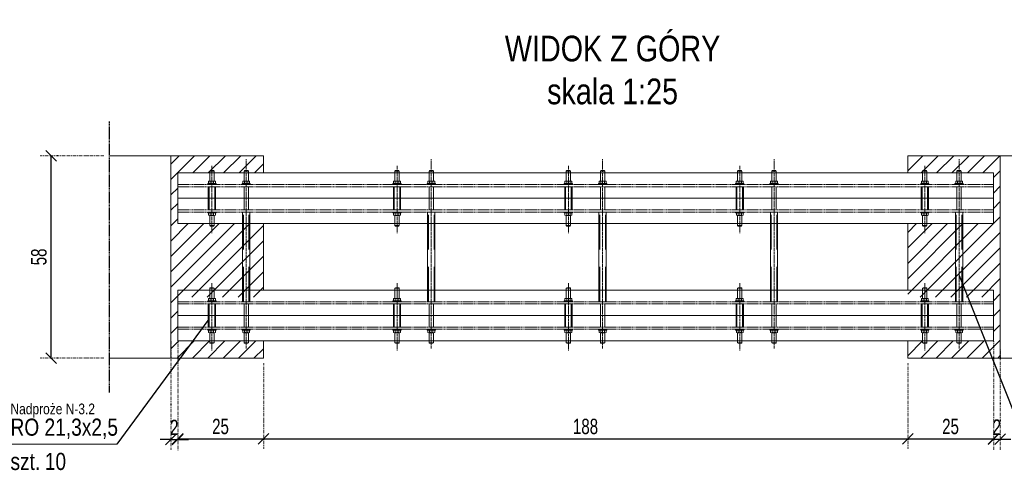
# Model space of a CAD drawing. Header units: millimetres. Extents: x 11149 to 111407, y -107619 to -23630.
# Tile 52 of 245: x 18672 to 18959, y -35754 to -35622. Entities that reach past the tile are written whole.
import ezdxf
from ezdxf.enums import TextEntityAlignment as Align

# ---------------------------------------------------------------- set-up
doc = ezdxf.new("R2010")
doc.units = ezdxf.units.MM
doc.header["$LTSCALE"] = 2
for name, pattern in [('CENTER2', [28.575, 19.05, -3.175, 3.175, -3.175]), ('DOT', [6.35, 0, -6.35]), ('HIDDEN', [9.525, 6.35, -3.175])]:
    doc.linetypes.add(name, pattern=pattern)
doc.layers.get('0').update_dxf_attribs({"plot": 0})
doc.layers.get('Defpoints').update_dxf_attribs({"color": 1})
for name, color, linetype, lineweight in [('e-cad_252', 252, 'HIDDEN', 9), ('e-cad_cienkie', 1, 'Continuous', 9), ('e-cad_opisy', 7, 'Continuous', 9), ('e-cad_osie', 22, 'CENTER2', 9), ('e-cad_stal_kontur', 222, 'Continuous', 20), ('e-cad_stal_ukryte', 222, 'HIDDEN', 9), ('e-cad_wymiary', 4, 'Continuous', 9)]:
    doc.layers.add(name, color=color, linetype=linetype, lineweight=lineweight)
doc.layers.add('e-cad_rzutnie', color=61, linetype='Continuous', lineweight=9, plot=False)
doc.layers.add('e-cad_ukryte', color=30, linetype='HIDDEN')
doc.styles.add('e-cad_1', font='arial.ttf', dxfattribs={"width": 0.7})
doc.styles.add('e-cad_2', font='arial.ttf', dxfattribs={"width": 0.8})
doc.dimstyles.new('e-cad_1_25_[cm]', dxfattribs={"dimscale": 2.5, "dimtxt": 1.8, "dimasz": 1.25, "dimexe": 1.25, "dimexo": 0.625, "dimgap": 0.5, "dimtad": 1, "dimdec": 0, "dimrnd": 1, "dimzin": 1, "dimtxsty": 'e-cad_1', "dimblk": 'OBLIQUE', "dimcen": 2.5, "dimclrd": 256, "dimclre": 252, "dimclrt": 7, "dimadec": 0, "dimazin": 0, "dimtfac": 1, "dimtix": 1, "dimtmove": 2, "dimatfit": 3, "dimldrblk": 'NONE', "dimfxl": 60, "dimfxlon": 1, "dimarcsym": 0})

# ---------------------------------------------------------------- blocks, each defined once
blk = doc.blocks.new('e-cad_StalOpis_2')
at = {"layer": 'e-cad_cienkie', "ltscale": 0.4}
blk.add_lwpolyline([(-14.87, 1.8), (-10.78, 1.8, -0.991311), (-10.78, -1.8), (-14.87, -1.8, -0.991311)], format="xyb", close=True, dxfattribs=at)
at = {"layer": 'e-cad_cienkie'}
blk.add_lwpolyline([(0, 0), (-9, 0)], dxfattribs=at)
at = {"layer": 'e-cad_opisy', "ltscale": 0.04, "style": 'e-cad_1', "width": 0.8}
for tag, p in [('PROFIL', (-8, 1)), ('s_2', (-8, -3)), ('ILOSC', (-4, -3))]:
    blk.add_attdef(tag, p, '', height=2, dxfattribs=at)
at = {"layer": 'e-cad_opisy', "ltscale": 0.04, "style": 'e-cad_1', "width": 0.95, "flags": 1}
blk.add_attdef('s_1', text='', height=2, dxfattribs=at).set_placement((30.3, 1), align=Align.CENTER)
at = {"layer": 'e-cad_opisy', "color": 9, "ltscale": 0.04, "style": 'e-cad_1', "width": 0.8}
blk.add_attdef('NR', text='', height=2.5, dxfattribs=at).set_placement((-12.83, 0), align=Align.MIDDLE_CENTER)
at = {"layer": 'e-cad_opisy', "ltscale": 0.04, "style": 'e-cad_1', "width": 0.8, "flags": 1}
for tag, p in [('MASA', (0, -15)), ('OBWOD', (0, -20)), ('GATUNEK_STALI', (0, -25))]:
    blk.add_attdef(tag, p, '', height=3, dxfattribs=at)
at = {"layer": 'e-cad_rzutnie', "ltscale": 0.04, "style": 'e-cad_1', "width": 0.8}
blk.add_attdef('POZYCJA', (-8, 3.5), '', height=1.25, dxfattribs=at)
at = {"layer": 'e-cad_rzutnie', "ltscale": 0.04, "style": 'e-cad_1', "width": 0.8, "flags": 1}
blk.add_attdef('DLUGOSC', text='', height=1.25, dxfattribs=at).set_placement((-12.83, -2.05), align=Align.TOP_CENTER)
blk = doc.blocks.new('_OBLIQUE')
at = {"color": 0, "linetype": 'ByBlock', "lineweight": -2}
blk.add_line((-0.5, -0.5), (0.5, 0.5), dxfattribs=at)
blk = doc.blocks.new('*D1592')
at = {"layer": 'Defpoints', "color": 0, "ltscale": 0.5}
for p in [(18716.31, -35714.42), (18718.31, -35714.2), (18718.31, -35744.64)]:
    blk.add_point(p, dxfattribs=at)
at = {"layer": 'e-cad_wymiary', "color": 252, "linetype": 'DOT', "lineweight": -2, "ltscale": 0.02}
for p, q in [((18716.31, -35715.98), (18716.31, -35747.76)), ((18718.31, -35715.76), (18718.31, -35747.76))]:
    blk.add_line(p, q, dxfattribs=at)
at = {"layer": 'e-cad_wymiary', "lineweight": -2, "ltscale": 0.02}
for p, q in [((18716.31, -35744.64), (18713.18, -35744.64)), ((18716.31, -35744.64), (18718.31, -35744.64)), ((18718.31, -35744.64), (18721.43, -35744.64))]:
    blk.add_line(p, q, dxfattribs=at)
at = {"layer": 'e-cad_wymiary', "lineweight": -2, "ltscale": 0.5, "xscale": 3.125, "yscale": 3.125, "zscale": 3.125}
blk.add_blockref('_OBLIQUE', (18716.31, -35744.64), dxfattribs=at)
at = {"layer": 'e-cad_wymiary', "lineweight": -2, "ltscale": 0.5, "xscale": 3.125, "yscale": 3.125, "zscale": 3.125, "rotation": 180}
blk.add_blockref('_OBLIQUE', (18718.31, -35744.64), dxfattribs=at)
at = {"layer": 'e-cad_wymiary', "color": 7, "ltscale": 0.5, "insert": (18717.31, -35741.13), "char_height": 4.5, "attachment_point": 5, "style": 'e-cad_1'}
blk.add_mtext('2', dxfattribs=at)
blk = doc.blocks.new('_None')
blk = doc.blocks.new('*D1593')
at = {"layer": 'Defpoints', "color": 0, "ltscale": 0.5}
for p in [(18718.31, -35714.2), (18743.31, -35720.89), (18743.31, -35744.42)]:
    blk.add_point(p, dxfattribs=at)
at = {"layer": 'e-cad_wymiary', "color": 252, "linetype": 'DOT', "lineweight": -2, "ltscale": 0.02}
for p, q in [((18718.31, -35715.76), (18718.31, -35747.54)), ((18743.31, -35722.45), (18743.31, -35747.54))]:
    blk.add_line(p, q, dxfattribs=at)
at = {"layer": 'e-cad_wymiary', "lineweight": -2, "ltscale": 0.02}
blk.add_line((18718.31, -35744.42), (18743.31, -35744.42), dxfattribs=at)
at = {"layer": 'e-cad_wymiary', "lineweight": -2, "ltscale": 0.5, "xscale": 3.125, "yscale": 3.125, "zscale": 3.125, "rotation": 180}
blk.add_blockref('_OBLIQUE', (18718.31, -35744.42), dxfattribs=at)
at = {"layer": 'e-cad_wymiary', "lineweight": -2, "ltscale": 0.5, "xscale": 3.125, "yscale": 3.125, "zscale": 3.125}
blk.add_blockref('_OBLIQUE', (18743.31, -35744.42), dxfattribs=at)
at = {"layer": 'e-cad_wymiary', "color": 7, "ltscale": 0.5, "insert": (18730.81, -35740.87), "char_height": 4.5, "attachment_point": 5, "style": 'e-cad_1'}
blk.add_mtext('25', dxfattribs=at)
blk = doc.blocks.new('*D1594')
at = {"layer": 'Defpoints', "color": 0, "ltscale": 0.5}
for p in [(18743.31, -35720.89), (18931.31, -35720.89), (18931.31, -35744.42)]:
    blk.add_point(p, dxfattribs=at)
at = {"layer": 'e-cad_wymiary', "color": 252, "linetype": 'DOT', "lineweight": -2, "ltscale": 0.02}
for p, q in [((18743.31, -35722.45), (18743.31, -35747.54)), ((18931.31, -35722.45), (18931.31, -35747.54))]:
    blk.add_line(p, q, dxfattribs=at)
at = {"layer": 'e-cad_wymiary', "lineweight": -2, "ltscale": 0.02}
blk.add_line((18743.31, -35744.42), (18931.31, -35744.42), dxfattribs=at)
at = {"layer": 'e-cad_wymiary', "lineweight": -2, "ltscale": 0.5, "xscale": 3.125, "yscale": 3.125, "zscale": 3.125, "rotation": 180}
blk.add_blockref('_OBLIQUE', (18743.31, -35744.42), dxfattribs=at)
at = {"layer": 'e-cad_wymiary', "lineweight": -2, "ltscale": 0.5, "xscale": 3.125, "yscale": 3.125, "zscale": 3.125}
blk.add_blockref('_OBLIQUE', (18931.31, -35744.42), dxfattribs=at)
at = {"layer": 'e-cad_wymiary', "color": 7, "ltscale": 0.5, "insert": (18837.31, -35740.87), "char_height": 4.5, "attachment_point": 5, "style": 'e-cad_1'}
blk.add_mtext('188', dxfattribs=at)
blk = doc.blocks.new('*D1595')
at = {"layer": 'Defpoints', "color": 0, "ltscale": 0.5}
for p in [(18956.31, -35714.49), (18931.31, -35720.89), (18956.31, -35744.42)]:
    blk.add_point(p, dxfattribs=at)
at = {"layer": 'e-cad_wymiary', "color": 252, "linetype": 'DOT', "lineweight": -2, "ltscale": 0.02}
for p, q in [((18956.31, -35716.05), (18956.31, -35747.54)), ((18931.31, -35722.45), (18931.31, -35747.54))]:
    blk.add_line(p, q, dxfattribs=at)
at = {"layer": 'e-cad_wymiary', "lineweight": -2, "ltscale": 0.02}
blk.add_line((18931.31, -35744.42), (18956.31, -35744.42), dxfattribs=at)
at = {"layer": 'e-cad_wymiary', "lineweight": -2, "ltscale": 0.5, "xscale": 3.125, "yscale": 3.125, "zscale": 3.125, "rotation": 180}
blk.add_blockref('_OBLIQUE', (18931.31, -35744.42), dxfattribs=at)
at = {"layer": 'e-cad_wymiary', "lineweight": -2, "ltscale": 0.5, "xscale": 3.125, "yscale": 3.125, "zscale": 3.125}
blk.add_blockref('_OBLIQUE', (18956.31, -35744.42), dxfattribs=at)
at = {"layer": 'e-cad_wymiary', "color": 7, "ltscale": 0.5, "insert": (18943.81, -35740.87), "char_height": 4.5, "attachment_point": 5, "style": 'e-cad_1'}
blk.add_mtext('25', dxfattribs=at)
blk = doc.blocks.new('*D1596')
at = {"layer": 'Defpoints', "color": 0, "ltscale": 0.5}
for p in [(18956.31, -35714.49), (18958.31, -35716.96), (18958.31, -35744.55)]:
    blk.add_point(p, dxfattribs=at)
at = {"layer": 'e-cad_wymiary', "color": 252, "linetype": 'DOT', "lineweight": -2, "ltscale": 0.02}
for p, q in [((18956.31, -35716.05), (18956.31, -35747.68)), ((18958.31, -35718.52), (18958.31, -35747.68))]:
    blk.add_line(p, q, dxfattribs=at)
at = {"layer": 'e-cad_wymiary', "lineweight": -2, "ltscale": 0.02}
for p, q in [((18956.31, -35744.55), (18953.18, -35744.55)), ((18956.31, -35744.55), (18958.31, -35744.55)), ((18958.31, -35744.55), (18961.43, -35744.55))]:
    blk.add_line(p, q, dxfattribs=at)
at = {"layer": 'e-cad_wymiary', "lineweight": -2, "ltscale": 0.5, "xscale": 3.125, "yscale": 3.125, "zscale": 3.125}
blk.add_blockref('_OBLIQUE', (18956.31, -35744.55), dxfattribs=at)
at = {"layer": 'e-cad_wymiary', "lineweight": -2, "ltscale": 0.5, "xscale": 3.125, "yscale": 3.125, "zscale": 3.125, "rotation": 180}
blk.add_blockref('_OBLIQUE', (18958.31, -35744.55), dxfattribs=at)
at = {"layer": 'e-cad_wymiary', "color": 7, "ltscale": 0.5, "insert": (18957.31, -35741.04), "char_height": 4.5, "attachment_point": 5, "style": 'e-cad_1'}
blk.add_mtext('2', dxfattribs=at)
blk = doc.blocks.new('*D1597')
at = {"layer": 'Defpoints', "color": 0, "ltscale": 0.5}
for p in [(18681.38, -35661.89), (18698.31, -35661.89), (18698.31, -35720.89)]:
    blk.add_point(p, dxfattribs=at)
at = {"layer": 'e-cad_wymiary', "color": 252, "linetype": 'DOT', "lineweight": -2, "ltscale": 0.02}
for p, q in [((18696.75, -35661.89), (18678.25, -35661.89)), ((18696.75, -35720.89), (18678.25, -35720.89))]:
    blk.add_line(p, q, dxfattribs=at)
at = {"layer": 'e-cad_wymiary', "lineweight": -2, "ltscale": 0.02}
blk.add_line((18681.38, -35720.89), (18681.38, -35661.89), dxfattribs=at)
at = {"layer": 'e-cad_wymiary', "lineweight": -2, "ltscale": 0.5, "xscale": 3.125, "yscale": 3.125, "zscale": 3.125}
for p, rotation in [((18681.38, -35661.89), 90), ((18681.38, -35720.89), 270)]:
    blk.add_blockref('_OBLIQUE', p, dxfattribs=dict(at, rotation=rotation))
at = {"layer": 'e-cad_wymiary', "color": 7, "ltscale": 0.5, "insert": (18677.83, -35691.39), "char_height": 4.5, "attachment_point": 5, "rotation": 90, "style": 'e-cad_1'}
blk.add_mtext('58', dxfattribs=at)

msp = doc.modelspace()

# ---------------------------------------------------------------- hatches: boundary and pattern name
at = {"layer": 'e-cad_252', "ltscale": 10}
h = msp.add_hatch(dxfattribs=at)
h.set_pattern_fill('ANSI31', color=256)
h.set_pattern_definition([(45, (-10169.9323, -49912.7597), (-2.24506403, 2.24506403), [])])
h.paths.add_polyline_path([(18716.31, -35720.89), (18716.31, -35661.89), (18743.31, -35661.89), (18743.31, -35666.89), (18718.31, -35666.89), (18718.31, -35674.29), (18718.31, -35681.69), (18743.31, -35681.69), (18743.31, -35703.09), (18718.31, -35703.09), (18718.31, -35710.49), (18718.31, -35715.89), (18743.31, -35715.89), (18743.31, -35720.89)])
h = msp.add_hatch(dxfattribs=at)
h.set_pattern_fill('ANSI31', color=256)
h.set_pattern_definition([(45, (-10181.9323, -49912.7597), (-2.24506403, 2.24506403), [])])
h.paths.add_polyline_path([(18931.31, -35720.89), (18931.31, -35715.89), (18956.31, -35715.89), (18956.31, -35710.49), (18956.31, -35703.09), (18931.31, -35703.09), (18931.31, -35681.69), (18956.31, -35681.69), (18956.31, -35674.29), (18956.31, -35666.89), (18931.31, -35666.89), (18931.31, -35661.89), (18958.31, -35661.89), (18958.31, -35720.89)])

# ---------------------------------------------------------------- linework, layer by layer
at = {"layer": 'e-cad_cienkie'}
msp.add_line((18689.53, -35746.04), (18700.53, -35746.04), dxfattribs=at)
at = {"layer": 'e-cad_cienkie', "color": 0, "ltscale": 0.8}
for points in [[(18729.51, -35670.28), (18727.11, -35670.28), (18727.11, -35670.03), (18729.51, -35670.03), (18729.51, -35670.28)], [(18727.31, -35670.03), (18727.31, -35669.35)], [(18729.3, -35670.03), (18727.31, -35670.03)], [(18729.05, -35669.28), (18727.56, -35669.28)], [(18727.81, -35670.03), (18727.81, -35669.28)], [(18728.8, -35670.03), (18728.8, -35669.28)], [(18729.3, -35670.03), (18729.3, -35669.35)], [(18739.51, -35670.28), (18737.11, -35670.28), (18737.11, -35670.03), (18739.51, -35670.03), (18739.51, -35670.28)], [(18737.32, -35670.03), (18737.32, -35669.35)], [(18739.3, -35670.03), (18737.32, -35670.03)], [(18739.05, -35669.28), (18737.56, -35669.28)], [(18737.81, -35670.03), (18737.81, -35669.28)], [(18738.8, -35670.03), (18738.8, -35669.28)], [(18739.3, -35670.03), (18739.3, -35669.35)], [(18783.51, -35670.28), (18781.11, -35670.28), (18781.11, -35670.03), (18783.51, -35670.03), (18783.51, -35670.28)], [(18781.31, -35670.03), (18781.31, -35669.35)], [(18783.3, -35670.03), (18781.31, -35670.03)], [(18783.05, -35669.28), (18781.56, -35669.28)], [(18781.81, -35670.03), (18781.81, -35669.28)], [(18782.8, -35670.03), (18782.8, -35669.28)], [(18783.3, -35670.03), (18783.3, -35669.35)], [(18793.51, -35670.28), (18791.11, -35670.28), (18791.11, -35670.03), (18793.51, -35670.03), (18793.51, -35670.28)], [(18791.32, -35670.03), (18791.32, -35669.35)], [(18793.3, -35670.03), (18791.32, -35670.03)], [(18793.05, -35669.28), (18791.56, -35669.28)], [(18791.81, -35670.03), (18791.81, -35669.28)], [(18792.8, -35670.03), (18792.8, -35669.28)], [(18793.3, -35670.03), (18793.3, -35669.35)], [(18833.51, -35670.28), (18831.11, -35670.28), (18831.11, -35670.03), (18833.51, -35670.03), (18833.51, -35670.28)], [(18831.31, -35670.03), (18831.31, -35669.35)], [(18833.3, -35670.03), (18831.31, -35670.03)], [(18833.05, -35669.28), (18831.56, -35669.28)], [(18831.81, -35670.03), (18831.81, -35669.28)], [(18832.8, -35670.03), (18832.8, -35669.28)], [(18833.3, -35670.03), (18833.3, -35669.35)], [(18843.51, -35670.28), (18841.11, -35670.28), (18841.11, -35670.03), (18843.51, -35670.03), (18843.51, -35670.28)], [(18841.32, -35670.03), (18841.32, -35669.35)], [(18843.3, -35670.03), (18841.32, -35670.03)], [(18843.05, -35669.28), (18841.56, -35669.28)], [(18841.81, -35670.03), (18841.81, -35669.28)], [(18842.8, -35670.03), (18842.8, -35669.28)], [(18843.3, -35670.03), (18843.3, -35669.35)], [(18883.51, -35670.28), (18881.11, -35670.28), (18881.11, -35670.03), (18883.51, -35670.03), (18883.51, -35670.28)], [(18881.31, -35670.03), (18881.31, -35669.35)], [(18883.3, -35670.03), (18881.31, -35670.03)], [(18883.05, -35669.28), (18881.56, -35669.28)], [(18881.81, -35670.03), (18881.81, -35669.28)], [(18882.8, -35670.03), (18882.8, -35669.28)], [(18883.3, -35670.03), (18883.3, -35669.35)], [(18893.51, -35670.28), (18891.11, -35670.28), (18891.11, -35670.03), (18893.51, -35670.03), (18893.51, -35670.28)], [(18891.32, -35670.03), (18891.32, -35669.35)], [(18893.3, -35670.03), (18891.32, -35670.03)], [(18893.05, -35669.28), (18891.56, -35669.28)], [(18891.81, -35670.03), (18891.81, -35669.28)], [(18892.8, -35670.03), (18892.8, -35669.28)], [(18893.3, -35670.03), (18893.3, -35669.35)], [(18937.51, -35670.28), (18935.11, -35670.28), (18935.11, -35670.03), (18937.51, -35670.03), (18937.51, -35670.28)], [(18935.31, -35670.03), (18935.31, -35669.35)], [(18937.3, -35670.03), (18935.31, -35670.03)], [(18937.05, -35669.28), (18935.56, -35669.28)], [(18935.81, -35670.03), (18935.81, -35669.28)], [(18936.8, -35670.03), (18936.8, -35669.28)], [(18937.3, -35670.03), (18937.3, -35669.35)], [(18947.51, -35670.28), (18945.11, -35670.28), (18945.11, -35670.03), (18947.51, -35670.03), (18947.51, -35670.28)], [(18945.32, -35670.03), (18945.32, -35669.35)], [(18947.3, -35670.03), (18945.32, -35670.03)], [(18947.05, -35669.28), (18945.56, -35669.28)], [(18945.81, -35670.03), (18945.81, -35669.28)], [(18946.8, -35670.03), (18946.8, -35669.28)], [(18947.3, -35670.03), (18947.3, -35669.35)], [(18729.51, -35678.31), (18727.11, -35678.31), (18727.11, -35678.56), (18729.51, -35678.56), (18729.51, -35678.31)], [(18727.32, -35678.56), (18727.32, -35679.23)], [(18729.3, -35678.56), (18727.32, -35678.56)], [(18729.05, -35679.31), (18727.56, -35679.31)], [(18727.81, -35678.56), (18727.81, -35679.31)], [(18728.8, -35678.56), (18728.8, -35679.31)], [(18729.3, -35678.56), (18729.3, -35679.23)], [(18783.51, -35678.31), (18781.11, -35678.31), (18781.11, -35678.56), (18783.51, -35678.56), (18783.51, -35678.31)], [(18781.32, -35678.56), (18781.32, -35679.23)], [(18783.3, -35678.56), (18781.32, -35678.56)], [(18783.05, -35679.31), (18781.56, -35679.31)], [(18781.81, -35678.56), (18781.81, -35679.31)], [(18782.8, -35678.56), (18782.8, -35679.31)], [(18783.3, -35678.56), (18783.3, -35679.23)], [(18833.51, -35678.31), (18831.11, -35678.31), (18831.11, -35678.56), (18833.51, -35678.56), (18833.51, -35678.31)], [(18831.32, -35678.56), (18831.32, -35679.23)], [(18833.3, -35678.56), (18831.32, -35678.56)], [(18833.05, -35679.31), (18831.56, -35679.31)], [(18831.81, -35678.56), (18831.81, -35679.31)], [(18832.8, -35678.56), (18832.8, -35679.31)], [(18833.3, -35678.56), (18833.3, -35679.23)], [(18883.51, -35678.31), (18881.11, -35678.31), (18881.11, -35678.56), (18883.51, -35678.56), (18883.51, -35678.31)], [(18881.32, -35678.56), (18881.32, -35679.23)], [(18883.3, -35678.56), (18881.32, -35678.56)], [(18883.05, -35679.31), (18881.56, -35679.31)], [(18881.81, -35678.56), (18881.81, -35679.31)], [(18882.8, -35678.56), (18882.8, -35679.31)], [(18883.3, -35678.56), (18883.3, -35679.23)], [(18937.51, -35678.31), (18935.11, -35678.31), (18935.11, -35678.56), (18937.51, -35678.56), (18937.51, -35678.31)], [(18935.32, -35678.56), (18935.32, -35679.23)], [(18937.3, -35678.56), (18935.32, -35678.56)], [(18937.05, -35679.31), (18935.56, -35679.31)], [(18935.81, -35678.56), (18935.81, -35679.31)], [(18936.8, -35678.56), (18936.8, -35679.31)], [(18937.3, -35678.56), (18937.3, -35679.23)], [(18727.31, -35704.23), (18727.31, -35703.55)], [(18729.05, -35703.48), (18727.56, -35703.48)], [(18727.81, -35704.23), (18727.81, -35703.48)], [(18728.8, -35704.23), (18728.8, -35703.48)], [(18729.3, -35704.23), (18729.3, -35703.55)], [(18781.31, -35704.23), (18781.31, -35703.55)], [(18783.05, -35703.48), (18781.56, -35703.48)], [(18781.81, -35704.23), (18781.81, -35703.48)], [(18782.8, -35704.23), (18782.8, -35703.48)], [(18783.3, -35704.23), (18783.3, -35703.55)], [(18831.31, -35704.23), (18831.31, -35703.55)], [(18833.05, -35703.48), (18831.56, -35703.48)], [(18831.81, -35704.23), (18831.81, -35703.48)], [(18832.8, -35704.23), (18832.8, -35703.48)], [(18833.3, -35704.23), (18833.3, -35703.55)], [(18881.31, -35704.23), (18881.31, -35703.55)], [(18883.05, -35703.48), (18881.56, -35703.48)], [(18881.81, -35704.23), (18881.81, -35703.48)], [(18882.8, -35704.23), (18882.8, -35703.48)], [(18883.3, -35704.23), (18883.3, -35703.55)], [(18935.31, -35704.23), (18935.31, -35703.55)], [(18937.05, -35703.48), (18935.56, -35703.48)], [(18935.81, -35704.23), (18935.81, -35703.48)], [(18936.8, -35704.23), (18936.8, -35703.48)], [(18937.3, -35704.23), (18937.3, -35703.55)], [(18729.51, -35704.48), (18727.11, -35704.48), (18727.11, -35704.23), (18729.51, -35704.23), (18729.51, -35704.48)], [(18729.3, -35704.23), (18727.31, -35704.23)], [(18783.51, -35704.48), (18781.11, -35704.48), (18781.11, -35704.23), (18783.51, -35704.23), (18783.51, -35704.48)], [(18783.3, -35704.23), (18781.31, -35704.23)], [(18833.51, -35704.48), (18831.11, -35704.48), (18831.11, -35704.23), (18833.51, -35704.23), (18833.51, -35704.48)], [(18833.3, -35704.23), (18831.31, -35704.23)], [(18883.51, -35704.48), (18881.11, -35704.48), (18881.11, -35704.23), (18883.51, -35704.23), (18883.51, -35704.48)], [(18883.3, -35704.23), (18881.31, -35704.23)], [(18937.51, -35704.48), (18935.11, -35704.48), (18935.11, -35704.23), (18937.51, -35704.23), (18937.51, -35704.48)], [(18937.3, -35704.23), (18935.31, -35704.23)], [(18729.51, -35712.51), (18727.11, -35712.51), (18727.11, -35712.76), (18729.51, -35712.76), (18729.51, -35712.51)], [(18727.32, -35712.76), (18727.32, -35713.43)], [(18729.3, -35712.76), (18727.32, -35712.76)], [(18729.05, -35713.51), (18727.56, -35713.51)], [(18727.81, -35712.76), (18727.81, -35713.51)], [(18728.8, -35712.76), (18728.8, -35713.51)], [(18729.3, -35712.76), (18729.3, -35713.43)], [(18739.51, -35712.51), (18737.11, -35712.51), (18737.11, -35712.76), (18739.51, -35712.76), (18739.51, -35712.51)], [(18737.32, -35712.76), (18737.32, -35713.43)], [(18739.3, -35712.76), (18737.32, -35712.76)], [(18739.05, -35713.51), (18737.56, -35713.51)], [(18737.81, -35712.76), (18737.81, -35713.51)], [(18738.8, -35712.76), (18738.8, -35713.51)], [(18739.3, -35712.76), (18739.3, -35713.43)], [(18783.51, -35712.51), (18781.11, -35712.51), (18781.11, -35712.76), (18783.51, -35712.76), (18783.51, -35712.51)], [(18781.32, -35712.76), (18781.32, -35713.43)], [(18783.3, -35712.76), (18781.32, -35712.76)], [(18783.05, -35713.51), (18781.56, -35713.51)], [(18781.81, -35712.76), (18781.81, -35713.51)], [(18782.8, -35712.76), (18782.8, -35713.51)], [(18783.3, -35712.76), (18783.3, -35713.43)], [(18793.51, -35712.51), (18791.11, -35712.51), (18791.11, -35712.76), (18793.51, -35712.76), (18793.51, -35712.51)], [(18791.32, -35712.76), (18791.32, -35713.43)], [(18793.3, -35712.76), (18791.32, -35712.76)], [(18793.05, -35713.51), (18791.56, -35713.51)], [(18791.81, -35712.76), (18791.81, -35713.51)], [(18792.8, -35712.76), (18792.8, -35713.51)], [(18793.3, -35712.76), (18793.3, -35713.43)], [(18833.51, -35712.51), (18831.11, -35712.51), (18831.11, -35712.76), (18833.51, -35712.76), (18833.51, -35712.51)], [(18831.32, -35712.76), (18831.32, -35713.43)], [(18833.3, -35712.76), (18831.32, -35712.76)], [(18833.05, -35713.51), (18831.56, -35713.51)], [(18831.81, -35712.76), (18831.81, -35713.51)], [(18832.8, -35712.76), (18832.8, -35713.51)], [(18833.3, -35712.76), (18833.3, -35713.43)], [(18843.51, -35712.51), (18841.11, -35712.51), (18841.11, -35712.76), (18843.51, -35712.76), (18843.51, -35712.51)], [(18841.32, -35712.76), (18841.32, -35713.43)], [(18843.3, -35712.76), (18841.32, -35712.76)], [(18843.05, -35713.51), (18841.56, -35713.51)], [(18841.81, -35712.76), (18841.81, -35713.51)], [(18842.8, -35712.76), (18842.8, -35713.51)], [(18843.3, -35712.76), (18843.3, -35713.43)], [(18883.51, -35712.51), (18881.11, -35712.51), (18881.11, -35712.76), (18883.51, -35712.76), (18883.51, -35712.51)], [(18881.32, -35712.76), (18881.32, -35713.43)], [(18883.3, -35712.76), (18881.32, -35712.76)], [(18883.05, -35713.51), (18881.56, -35713.51)], [(18881.81, -35712.76), (18881.81, -35713.51)], [(18882.8, -35712.76), (18882.8, -35713.51)], [(18883.3, -35712.76), (18883.3, -35713.43)], [(18893.51, -35712.51), (18891.11, -35712.51), (18891.11, -35712.76), (18893.51, -35712.76), (18893.51, -35712.51)], [(18891.32, -35712.76), (18891.32, -35713.43)], [(18893.3, -35712.76), (18891.32, -35712.76)], [(18893.05, -35713.51), (18891.56, -35713.51)], [(18891.81, -35712.76), (18891.81, -35713.51)], [(18892.8, -35712.76), (18892.8, -35713.51)], [(18893.3, -35712.76), (18893.3, -35713.43)], [(18937.51, -35712.51), (18935.11, -35712.51), (18935.11, -35712.76), (18937.51, -35712.76), (18937.51, -35712.51)], [(18935.32, -35712.76), (18935.32, -35713.43)], [(18937.3, -35712.76), (18935.32, -35712.76)], [(18937.05, -35713.51), (18935.56, -35713.51)], [(18935.81, -35712.76), (18935.81, -35713.51)], [(18936.8, -35712.76), (18936.8, -35713.51)], [(18937.3, -35712.76), (18937.3, -35713.43)], [(18947.51, -35712.51), (18945.11, -35712.51), (18945.11, -35712.76), (18947.51, -35712.76), (18947.51, -35712.51)], [(18945.32, -35712.76), (18945.32, -35713.43)], [(18947.3, -35712.76), (18945.32, -35712.76)], [(18947.05, -35713.51), (18945.56, -35713.51)], [(18945.81, -35712.76), (18945.81, -35713.51)], [(18946.8, -35712.76), (18946.8, -35713.51)], [(18947.3, -35712.76), (18947.3, -35713.43)]]:
    msp.add_lwpolyline(points, dxfattribs=at)
for points in [[(18727.81, -35669.35, 0.302267), (18727.31, -35669.35)], [(18728.8, -35669.35, 0.151134), (18727.81, -35669.35)], [(18729.3, -35669.35, 0.302267), (18728.8, -35669.35)], [(18737.81, -35669.35, 0.302267), (18737.32, -35669.35)], [(18738.8, -35669.35, 0.151134), (18737.81, -35669.35)], [(18739.3, -35669.35, 0.302267), (18738.8, -35669.35)], [(18781.81, -35669.35, 0.302267), (18781.31, -35669.35)], [(18782.8, -35669.35, 0.151134), (18781.81, -35669.35)], [(18783.3, -35669.35, 0.302267), (18782.8, -35669.35)], [(18791.81, -35669.35, 0.302267), (18791.32, -35669.35)], [(18792.8, -35669.35, 0.151134), (18791.81, -35669.35)], [(18793.3, -35669.35, 0.302267), (18792.8, -35669.35)], [(18831.81, -35669.35, 0.302267), (18831.31, -35669.35)], [(18832.8, -35669.35, 0.151134), (18831.81, -35669.35)], [(18833.3, -35669.35, 0.302267), (18832.8, -35669.35)], [(18841.81, -35669.35, 0.302267), (18841.32, -35669.35)], [(18842.8, -35669.35, 0.151134), (18841.81, -35669.35)], [(18843.3, -35669.35, 0.302267), (18842.8, -35669.35)], [(18881.81, -35669.35, 0.302267), (18881.31, -35669.35)], [(18882.8, -35669.35, 0.151134), (18881.81, -35669.35)], [(18883.3, -35669.35, 0.302267), (18882.8, -35669.35)], [(18891.81, -35669.35, 0.302267), (18891.32, -35669.35)], [(18892.8, -35669.35, 0.151134), (18891.81, -35669.35)], [(18893.3, -35669.35, 0.302267), (18892.8, -35669.35)], [(18935.81, -35669.35, 0.302267), (18935.31, -35669.35)], [(18936.8, -35669.35, 0.151134), (18935.81, -35669.35)], [(18937.3, -35669.35, 0.302267), (18936.8, -35669.35)], [(18945.81, -35669.35, 0.302267), (18945.32, -35669.35)], [(18946.8, -35669.35, 0.151134), (18945.81, -35669.35)], [(18947.3, -35669.35, 0.302267), (18946.8, -35669.35)], [(18727.81, -35679.23, -0.302267), (18727.32, -35679.23)], [(18728.8, -35679.23, -0.151134), (18727.81, -35679.23)], [(18729.3, -35679.23, -0.302267), (18728.8, -35679.23)], [(18781.81, -35679.23, -0.302267), (18781.32, -35679.23)], [(18782.8, -35679.23, -0.151134), (18781.81, -35679.23)], [(18783.3, -35679.23, -0.302267), (18782.8, -35679.23)], [(18831.81, -35679.23, -0.302267), (18831.32, -35679.23)], [(18832.8, -35679.23, -0.151134), (18831.81, -35679.23)], [(18833.3, -35679.23, -0.302267), (18832.8, -35679.23)], [(18881.81, -35679.23, -0.302267), (18881.32, -35679.23)], [(18882.8, -35679.23, -0.151134), (18881.81, -35679.23)], [(18883.3, -35679.23, -0.302267), (18882.8, -35679.23)], [(18935.81, -35679.23, -0.302267), (18935.32, -35679.23)], [(18936.8, -35679.23, -0.151134), (18935.81, -35679.23)], [(18937.3, -35679.23, -0.302267), (18936.8, -35679.23)], [(18727.81, -35703.55, 0.302267), (18727.31, -35703.55)], [(18728.8, -35703.55, 0.151134), (18727.81, -35703.55)], [(18729.3, -35703.55, 0.302267), (18728.8, -35703.55)], [(18781.81, -35703.55, 0.302267), (18781.31, -35703.55)], [(18782.8, -35703.55, 0.151134), (18781.81, -35703.55)], [(18783.3, -35703.55, 0.302267), (18782.8, -35703.55)], [(18831.81, -35703.55, 0.302267), (18831.31, -35703.55)], [(18832.8, -35703.55, 0.151134), (18831.81, -35703.55)], [(18833.3, -35703.55, 0.302267), (18832.8, -35703.55)], [(18881.81, -35703.55, 0.302267), (18881.31, -35703.55)], [(18882.8, -35703.55, 0.151134), (18881.81, -35703.55)], [(18883.3, -35703.55, 0.302267), (18882.8, -35703.55)], [(18935.81, -35703.55, 0.302267), (18935.31, -35703.55)], [(18936.8, -35703.55, 0.151134), (18935.81, -35703.55)], [(18937.3, -35703.55, 0.302267), (18936.8, -35703.55)], [(18727.81, -35713.43, -0.302267), (18727.32, -35713.43)], [(18728.8, -35713.43, -0.151134), (18727.81, -35713.43)], [(18729.3, -35713.43, -0.302267), (18728.8, -35713.43)], [(18737.81, -35713.43, -0.302267), (18737.32, -35713.43)], [(18738.8, -35713.43, -0.151134), (18737.81, -35713.43)], [(18739.3, -35713.43, -0.302267), (18738.8, -35713.43)], [(18781.81, -35713.43, -0.302267), (18781.32, -35713.43)], [(18782.8, -35713.43, -0.151134), (18781.81, -35713.43)], [(18783.3, -35713.43, -0.302267), (18782.8, -35713.43)], [(18791.81, -35713.43, -0.302267), (18791.32, -35713.43)], [(18792.8, -35713.43, -0.151134), (18791.81, -35713.43)], [(18793.3, -35713.43, -0.302267), (18792.8, -35713.43)], [(18831.81, -35713.43, -0.302267), (18831.32, -35713.43)], [(18832.8, -35713.43, -0.151134), (18831.81, -35713.43)], [(18833.3, -35713.43, -0.302267), (18832.8, -35713.43)], [(18841.81, -35713.43, -0.302267), (18841.32, -35713.43)], [(18842.8, -35713.43, -0.151134), (18841.81, -35713.43)], [(18843.3, -35713.43, -0.302267), (18842.8, -35713.43)], [(18881.81, -35713.43, -0.302267), (18881.32, -35713.43)], [(18882.8, -35713.43, -0.151134), (18881.81, -35713.43)], [(18883.3, -35713.43, -0.302267), (18882.8, -35713.43)], [(18891.81, -35713.43, -0.302267), (18891.32, -35713.43)], [(18892.8, -35713.43, -0.151134), (18891.81, -35713.43)], [(18893.3, -35713.43, -0.302267), (18892.8, -35713.43)], [(18935.81, -35713.43, -0.302267), (18935.32, -35713.43)], [(18936.8, -35713.43, -0.151134), (18935.81, -35713.43)], [(18937.3, -35713.43, -0.302267), (18936.8, -35713.43)], [(18945.81, -35713.43, -0.302267), (18945.32, -35713.43)], [(18946.8, -35713.43, -0.151134), (18945.81, -35713.43)], [(18947.3, -35713.43, -0.302267), (18946.8, -35713.43)]]:
    msp.add_lwpolyline(points, format="xyb", dxfattribs=at)
at = {"layer": 'e-cad_opisy'}
for p, q in [((18716.31, -35720.89), (18716.31, -35661.89)), ((18958.31, -35720.89), (18958.31, -35661.89))]:
    msp.add_line(p, q, dxfattribs=at)
at = {"layer": 'e-cad_opisy', "color": 0, "linetype": 'HIDDEN', "ltscale": 4}
for p, q in [((18727.82, -35666.2), (18728.79, -35666.2)), ((18737.82, -35666.2), (18738.79, -35666.2)), ((18781.82, -35666.2), (18782.79, -35666.2)), ((18791.82, -35666.2), (18792.79, -35666.2)), ((18831.82, -35666.2), (18832.79, -35666.2)), ((18841.82, -35666.2), (18842.79, -35666.2)), ((18881.82, -35666.2), (18882.79, -35666.2)), ((18891.82, -35666.2), (18892.79, -35666.2)), ((18935.82, -35666.2), (18936.79, -35666.2)), ((18945.82, -35666.2), (18946.79, -35666.2)), ((18727.67, -35666.35), (18728.94, -35666.35)), ((18737.67, -35666.35), (18738.94, -35666.35)), ((18781.67, -35666.35), (18782.94, -35666.35)), ((18791.67, -35666.35), (18792.94, -35666.35)), ((18831.67, -35666.35), (18832.94, -35666.35)), ((18841.67, -35666.35), (18842.94, -35666.35)), ((18881.67, -35666.35), (18882.94, -35666.35)), ((18891.67, -35666.35), (18892.94, -35666.35)), ((18935.67, -35666.35), (18936.94, -35666.35)), ((18945.67, -35666.35), (18946.94, -35666.35)), ((18737.67, -35677.68), (18737.67, -35670.91)), ((18738.94, -35677.68), (18738.94, -35670.91)), ((18791.67, -35677.68), (18791.67, -35670.91)), ((18792.94, -35677.68), (18792.94, -35670.91)), ((18841.67, -35677.68), (18841.67, -35670.91)), ((18842.94, -35677.68), (18842.94, -35670.91)), ((18891.67, -35677.68), (18891.67, -35670.91)), ((18892.94, -35677.68), (18892.94, -35670.91)), ((18945.67, -35677.68), (18945.67, -35670.91)), ((18946.94, -35677.68), (18946.94, -35670.91)), ((18727.67, -35682.24), (18728.94, -35682.24)), ((18727.82, -35682.39), (18728.79, -35682.39)), ((18781.67, -35682.24), (18782.94, -35682.24)), ((18781.82, -35682.39), (18782.79, -35682.39)), ((18831.67, -35682.24), (18832.94, -35682.24)), ((18831.82, -35682.39), (18832.79, -35682.39)), ((18881.67, -35682.24), (18882.94, -35682.24)), ((18881.82, -35682.39), (18882.79, -35682.39)), ((18935.67, -35682.24), (18936.94, -35682.24)), ((18935.82, -35682.39), (18936.79, -35682.39)), ((18727.67, -35700.55), (18728.94, -35700.55)), ((18727.82, -35700.4), (18728.79, -35700.4)), ((18781.67, -35700.55), (18782.94, -35700.55)), ((18781.82, -35700.4), (18782.79, -35700.4)), ((18831.67, -35700.55), (18832.94, -35700.55)), ((18831.82, -35700.4), (18832.79, -35700.4)), ((18881.67, -35700.55), (18882.94, -35700.55)), ((18881.82, -35700.4), (18882.79, -35700.4)), ((18935.67, -35700.55), (18936.94, -35700.55)), ((18935.82, -35700.4), (18936.79, -35700.4)), ((18737.67, -35705.11), (18737.67, -35711.88)), ((18738.94, -35705.11), (18738.94, -35711.88)), ((18791.67, -35705.11), (18791.67, -35711.88)), ((18792.94, -35705.11), (18792.94, -35711.88)), ((18841.67, -35705.11), (18841.67, -35711.88)), ((18842.94, -35705.11), (18842.94, -35711.88)), ((18891.67, -35705.11), (18891.67, -35711.88)), ((18892.94, -35705.11), (18892.94, -35711.88)), ((18945.67, -35705.11), (18945.67, -35711.88)), ((18946.94, -35705.11), (18946.94, -35711.88)), ((18727.67, -35716.44), (18728.94, -35716.44)), ((18727.82, -35716.59), (18728.79, -35716.59)), ((18737.67, -35716.44), (18738.94, -35716.44)), ((18737.82, -35716.59), (18738.79, -35716.59)), ((18781.67, -35716.44), (18782.94, -35716.44)), ((18781.82, -35716.59), (18782.79, -35716.59)), ((18791.67, -35716.44), (18792.94, -35716.44)), ((18791.82, -35716.59), (18792.79, -35716.59)), ((18831.67, -35716.44), (18832.94, -35716.44)), ((18831.82, -35716.59), (18832.79, -35716.59)), ((18841.67, -35716.44), (18842.94, -35716.44)), ((18841.82, -35716.59), (18842.79, -35716.59)), ((18881.67, -35716.44), (18882.94, -35716.44)), ((18881.82, -35716.59), (18882.79, -35716.59)), ((18891.67, -35716.44), (18892.94, -35716.44)), ((18891.82, -35716.59), (18892.79, -35716.59)), ((18935.67, -35716.44), (18936.94, -35716.44)), ((18935.82, -35716.59), (18936.79, -35716.59)), ((18945.67, -35716.44), (18946.94, -35716.44)), ((18945.82, -35716.59), (18946.79, -35716.59))]:
    msp.add_line(p, q, dxfattribs=at)
at = {"layer": 'e-cad_opisy'}
for points in [[(18698.31, -35661.89), (18743.31, -35661.89), (18743.31, -35666.89)], [(18976.31, -35661.89), (18931.31, -35661.89), (18931.31, -35666.89)], [(18743.31, -35681.69), (18743.31, -35701.09)], [(18931.31, -35681.69), (18931.31, -35701.09)], [(18743.31, -35715.89), (18743.31, -35720.89), (18698.31, -35720.89)], [(18931.31, -35715.89), (18931.31, -35720.89), (18976.31, -35720.89)]]:
    msp.add_lwpolyline(points, dxfattribs=at)
at = {"layer": 'e-cad_opisy', "color": 0, "linetype": 'HIDDEN', "ltscale": 4}
for points in [[(18727.82, -35666.2), (18727.67, -35666.35), (18727.67, -35669.28)], [(18728.79, -35666.2), (18728.94, -35666.35), (18728.94, -35669.28)], [(18737.82, -35666.2), (18737.67, -35666.35), (18737.67, -35669.28)], [(18738.79, -35666.2), (18738.94, -35666.35), (18738.94, -35669.28)], [(18781.82, -35666.2), (18781.67, -35666.35), (18781.67, -35669.28)], [(18782.79, -35666.2), (18782.94, -35666.35), (18782.94, -35669.28)], [(18791.82, -35666.2), (18791.67, -35666.35), (18791.67, -35669.28)], [(18792.79, -35666.2), (18792.94, -35666.35), (18792.94, -35669.28)], [(18831.82, -35666.2), (18831.67, -35666.35), (18831.67, -35669.28)], [(18832.79, -35666.2), (18832.94, -35666.35), (18832.94, -35669.28)], [(18841.82, -35666.2), (18841.67, -35666.35), (18841.67, -35669.28)], [(18842.79, -35666.2), (18842.94, -35666.35), (18842.94, -35669.28)], [(18881.82, -35666.2), (18881.67, -35666.35), (18881.67, -35669.28)], [(18882.79, -35666.2), (18882.94, -35666.35), (18882.94, -35669.28)], [(18891.82, -35666.2), (18891.67, -35666.35), (18891.67, -35669.28)], [(18892.79, -35666.2), (18892.94, -35666.35), (18892.94, -35669.28)], [(18935.82, -35666.2), (18935.67, -35666.35), (18935.67, -35669.28)], [(18936.79, -35666.2), (18936.94, -35666.35), (18936.94, -35669.28)], [(18945.82, -35666.2), (18945.67, -35666.35), (18945.67, -35669.28)], [(18946.79, -35666.2), (18946.94, -35666.35), (18946.94, -35669.28)], [(18727.82, -35682.39), (18727.67, -35682.24), (18727.67, -35679.31)], [(18728.79, -35682.39), (18728.94, -35682.24), (18728.94, -35679.31)], [(18781.82, -35682.39), (18781.67, -35682.24), (18781.67, -35679.31)], [(18782.79, -35682.39), (18782.94, -35682.24), (18782.94, -35679.31)], [(18831.82, -35682.39), (18831.67, -35682.24), (18831.67, -35679.31)], [(18832.79, -35682.39), (18832.94, -35682.24), (18832.94, -35679.31)], [(18881.82, -35682.39), (18881.67, -35682.24), (18881.67, -35679.31)], [(18882.79, -35682.39), (18882.94, -35682.24), (18882.94, -35679.31)], [(18935.82, -35682.39), (18935.67, -35682.24), (18935.67, -35679.31)], [(18936.79, -35682.39), (18936.94, -35682.24), (18936.94, -35679.31)], [(18727.82, -35700.4), (18727.67, -35700.55), (18727.67, -35703.48)], [(18728.79, -35700.4), (18728.94, -35700.55), (18728.94, -35703.48)], [(18781.82, -35700.4), (18781.67, -35700.55), (18781.67, -35703.48)], [(18782.79, -35700.4), (18782.94, -35700.55), (18782.94, -35703.48)], [(18831.82, -35700.4), (18831.67, -35700.55), (18831.67, -35703.48)], [(18832.79, -35700.4), (18832.94, -35700.55), (18832.94, -35703.48)], [(18881.82, -35700.4), (18881.67, -35700.55), (18881.67, -35703.48)], [(18882.79, -35700.4), (18882.94, -35700.55), (18882.94, -35703.48)], [(18935.82, -35700.4), (18935.67, -35700.55), (18935.67, -35703.48)], [(18936.79, -35700.4), (18936.94, -35700.55), (18936.94, -35703.48)], [(18727.82, -35716.59), (18727.67, -35716.44), (18727.67, -35713.51)], [(18728.79, -35716.59), (18728.94, -35716.44), (18728.94, -35713.51)], [(18737.82, -35716.59), (18737.67, -35716.44), (18737.67, -35713.51)], [(18738.79, -35716.59), (18738.94, -35716.44), (18738.94, -35713.51)], [(18781.82, -35716.59), (18781.67, -35716.44), (18781.67, -35713.51)], [(18782.79, -35716.59), (18782.94, -35716.44), (18782.94, -35713.51)], [(18791.82, -35716.59), (18791.67, -35716.44), (18791.67, -35713.51)], [(18792.79, -35716.59), (18792.94, -35716.44), (18792.94, -35713.51)], [(18831.82, -35716.59), (18831.67, -35716.44), (18831.67, -35713.51)], [(18832.79, -35716.59), (18832.94, -35716.44), (18832.94, -35713.51)], [(18841.82, -35716.59), (18841.67, -35716.44), (18841.67, -35713.51)], [(18842.79, -35716.59), (18842.94, -35716.44), (18842.94, -35713.51)], [(18881.82, -35716.59), (18881.67, -35716.44), (18881.67, -35713.51)], [(18882.79, -35716.59), (18882.94, -35716.44), (18882.94, -35713.51)], [(18891.82, -35716.59), (18891.67, -35716.44), (18891.67, -35713.51)], [(18892.79, -35716.59), (18892.94, -35716.44), (18892.94, -35713.51)], [(18935.82, -35716.59), (18935.67, -35716.44), (18935.67, -35713.51)], [(18936.79, -35716.59), (18936.94, -35716.44), (18936.94, -35713.51)], [(18945.82, -35716.59), (18945.67, -35716.44), (18945.67, -35713.51)], [(18946.79, -35716.59), (18946.94, -35716.44), (18946.94, -35713.51)]]:
    msp.add_lwpolyline(points, dxfattribs=at)
at = {"layer": 'e-cad_osie', "ltscale": 0.02}
for points in [[(18738.31, -35718.06), (18738.31, -35662.91)], [(18792.31, -35718.06), (18792.31, -35662.91)], [(18842.31, -35718.06), (18842.31, -35662.91)], [(18892.31, -35718.06), (18892.31, -35662.91)], [(18946.31, -35718.06), (18946.31, -35662.91)], [(18728.31, -35664.82), (18728.31, -35684.47)], [(18782.31, -35664.82), (18782.31, -35684.47)], [(18832.31, -35664.82), (18832.31, -35684.47)], [(18882.31, -35664.82), (18882.31, -35684.47)], [(18936.31, -35664.82), (18936.31, -35684.47)], [(18728.31, -35699.02), (18728.31, -35718.67)], [(18782.31, -35699.02), (18782.31, -35718.67)], [(18832.31, -35699.02), (18832.31, -35718.67)], [(18882.31, -35699.02), (18882.31, -35718.67)], [(18936.31, -35699.02), (18936.31, -35718.67)]]:
    msp.add_lwpolyline(points, dxfattribs=at)
at = {"layer": 'e-cad_stal_kontur', "ltscale": 0.02}
for points in [[(18718.31, -35666.89), (18956.31, -35666.89)], [(18718.31, -35666.89), (18718.31, -35674.29)], [(18956.31, -35674.29), (18956.31, -35666.89)], [(18718.31, -35674.29), (18956.31, -35674.29)], [(18718.31, -35674.29), (18956.31, -35674.29)], [(18718.31, -35674.29), (18718.31, -35681.69)], [(18956.31, -35681.69), (18956.31, -35674.29)], [(18718.31, -35681.69), (18956.31, -35681.69)], [(18718.31, -35701.09), (18956.31, -35701.09)], [(18718.31, -35708.49), (18718.31, -35701.09)], [(18956.31, -35701.09), (18956.31, -35708.49)], [(18718.31, -35708.49), (18956.31, -35708.49)], [(18718.31, -35715.89), (18718.31, -35708.49)], [(18718.31, -35708.49), (18956.31, -35708.49)], [(18956.31, -35708.49), (18956.31, -35715.89)], [(18718.31, -35715.89), (18956.31, -35715.89)]]:
    msp.add_lwpolyline(points, dxfattribs=at)
at = {"layer": 'e-cad_stal_kontur', "color": 0, "ltscale": 0.8}
for points in [[(18727.24, -35670.91), (18727.24, -35677.68), (18729.37, -35677.68), (18729.37, -35670.91)], [(18781.24, -35670.91), (18781.24, -35677.68), (18783.37, -35677.68), (18783.37, -35670.91)], [(18831.24, -35670.91), (18831.24, -35677.68), (18833.37, -35677.68), (18833.37, -35670.91)], [(18881.24, -35670.91), (18881.24, -35677.68), (18883.37, -35677.68), (18883.37, -35670.91)], [(18935.24, -35670.91), (18935.24, -35677.68), (18937.37, -35677.68), (18937.37, -35670.91)], [(18737.24, -35704.48), (18737.24, -35678.31), (18739.37, -35678.31), (18739.37, -35704.48)], [(18791.24, -35704.48), (18791.24, -35678.31), (18793.37, -35678.31), (18793.37, -35704.48)], [(18841.24, -35704.48), (18841.24, -35678.31), (18843.37, -35678.31), (18843.37, -35704.48)], [(18891.24, -35704.48), (18891.24, -35678.31), (18893.37, -35678.31), (18893.37, -35704.48)], [(18945.24, -35704.48), (18945.24, -35678.31), (18947.37, -35678.31), (18947.37, -35704.48)], [(18727.24, -35705.11), (18727.24, -35711.88), (18729.37, -35711.88), (18729.37, -35705.11)], [(18781.24, -35705.11), (18781.24, -35711.88), (18783.37, -35711.88), (18783.37, -35705.11)], [(18831.24, -35705.11), (18831.24, -35711.88), (18833.37, -35711.88), (18833.37, -35705.11)], [(18881.24, -35705.11), (18881.24, -35711.88), (18883.37, -35711.88), (18883.37, -35705.11)], [(18935.24, -35705.11), (18935.24, -35711.88), (18937.37, -35711.88), (18937.37, -35705.11)]]:
    msp.add_lwpolyline(points, close=True, dxfattribs=at)
at = {"layer": 'e-cad_stal_ukryte', "ltscale": 0.02}
for points in [[(18718.31, -35670.28), (18956.31, -35670.28)], [(18718.31, -35670.91), (18956.31, -35670.91)], [(18718.31, -35677.68), (18956.31, -35677.68)], [(18718.31, -35678.31), (18956.31, -35678.31)], [(18718.31, -35704.48), (18956.31, -35704.48)], [(18718.31, -35705.11), (18956.31, -35705.11)], [(18718.31, -35711.88), (18956.31, -35711.88)], [(18718.31, -35712.51), (18956.31, -35712.51)]]:
    msp.add_lwpolyline(points, dxfattribs=at)
at = {"layer": 'e-cad_stal_ukryte', "color": 0, "ltscale": 0.8}
for points in [[(18727.49, -35670.91), (18727.49, -35677.68)], [(18729.12, -35670.91), (18729.12, -35677.68)], [(18781.49, -35670.91), (18781.49, -35677.68)], [(18783.12, -35670.91), (18783.12, -35677.68)], [(18831.49, -35670.91), (18831.49, -35677.68)], [(18833.12, -35670.91), (18833.12, -35677.68)], [(18881.49, -35670.91), (18881.49, -35677.68)], [(18883.12, -35670.91), (18883.12, -35677.68)], [(18935.49, -35670.91), (18935.49, -35677.68)], [(18937.12, -35670.91), (18937.12, -35677.68)], [(18737.49, -35704.48), (18737.49, -35678.31)], [(18739.12, -35704.48), (18739.12, -35678.31)], [(18791.49, -35704.48), (18791.49, -35678.31)], [(18793.12, -35704.48), (18793.12, -35678.31)], [(18841.49, -35704.48), (18841.49, -35678.31)], [(18843.12, -35704.48), (18843.12, -35678.31)], [(18891.49, -35704.48), (18891.49, -35678.31)], [(18893.12, -35704.48), (18893.12, -35678.31)], [(18945.49, -35704.48), (18945.49, -35678.31)], [(18947.12, -35704.48), (18947.12, -35678.31)], [(18727.49, -35705.11), (18727.49, -35711.88)], [(18729.12, -35705.11), (18729.12, -35711.88)], [(18781.49, -35705.11), (18781.49, -35711.88)], [(18783.12, -35705.11), (18783.12, -35711.88)], [(18831.49, -35705.11), (18831.49, -35711.88)], [(18833.12, -35705.11), (18833.12, -35711.88)], [(18881.49, -35705.11), (18881.49, -35711.88)], [(18883.12, -35705.11), (18883.12, -35711.88)], [(18935.49, -35705.11), (18935.49, -35711.88)], [(18937.12, -35705.11), (18937.12, -35711.88)]]:
    msp.add_lwpolyline(points, dxfattribs=at)
at = {"layer": 'e-cad_ukryte', "ltscale": 0.02}
msp.add_line((18698.31, -35651.89), (18698.31, -35730.89), dxfattribs=at)

# ---------------------------------------------------------------- block references
at = {"layer": 'e-cad_opisy', "xscale": 2.5, "yscale": 2.5, "zscale": 2.5}
msp.add_blockref('e-cad_StalOpis_2', (18689.53, -35746.04), dxfattribs=at).add_auto_attribs({'NR': '2', 'PROFIL': 'RO 21,3x2,5', 'ILOSC': '10', 'POZYCJA': 'Nadproże N-3.2', 's_2': 'szt.'})

# ---------------------------------------------------------------- texts
at = {"layer": 'e-cad_opisy', "ltscale": 0.8, "insert": (18845.21, -35646.98), "char_height": 7.5, "width": 113.777, "attachment_point": 8, "style": 'e-cad_2'}
msp.add_mtext('WIDOK Z GÓRY\\Pskala 1:25', dxfattribs=at)

# ---------------------------------------------------------------- dimensions: what is measured, and where the dimension line sits
at = {"layer": 'e-cad_wymiary', "ltscale": 0.02}
dim = msp.add_linear_dim(base=(18681.38, -35661.89), p1=(18698.31, -35720.89), p2=(18698.31, -35661.89), angle=90, text='58', dimstyle='e-cad_1_25_[cm]', override={"dimtxsty": 'e-cad_1'}, dxfattribs=at)
dim.commit()
dim.dimension.update_dxf_attribs({"geometry": '*D1597', "text_midpoint": (18677.83, -35691.39)})
for base, p1, p2, picture, middle in [((18718.31, -35744.64), (18716.31, -35714.42), (18718.31, -35714.2), '*D1592', (18717.31, -35741.13)), ((18743.31, -35744.42), (18718.31, -35714.2), (18743.31, -35720.89), '*D1593', (18730.81, -35740.87)), ((18956.31, -35744.42), (18931.31, -35720.89), (18956.31, -35714.49), '*D1595', (18943.81, -35740.87)), ((18958.31, -35744.55), (18956.31, -35714.49), (18958.31, -35716.96), '*D1596', (18957.31, -35741.04)), ((18931.31, -35744.42), (18743.31, -35720.89), (18931.31, -35720.89), '*D1594', (18837.31, -35740.87))]:
    dim = msp.add_linear_dim(base=base, p1=p1, p2=p2, dimstyle='e-cad_1_25_[cm]', dxfattribs=at)
    dim.commit()
    dim.dimension.update_dxf_attribs({"geometry": picture, "text_midpoint": middle})

# ---------------------------------------------------------------- leaders
at = {"layer": 'e-cad_cienkie', "has_arrowhead": 0}
for points in [[(18946.31, -35696.86), (18966.01, -35746.04)], [(18727.4, -35709.51), (18700.53, -35746.04)]]:
    msp.add_leader(points, dimstyle='e-cad_1_25_[cm]', override={"dimldrblk": 'None'}, dxfattribs=at)

doc.saveas('drawing.dxf')
